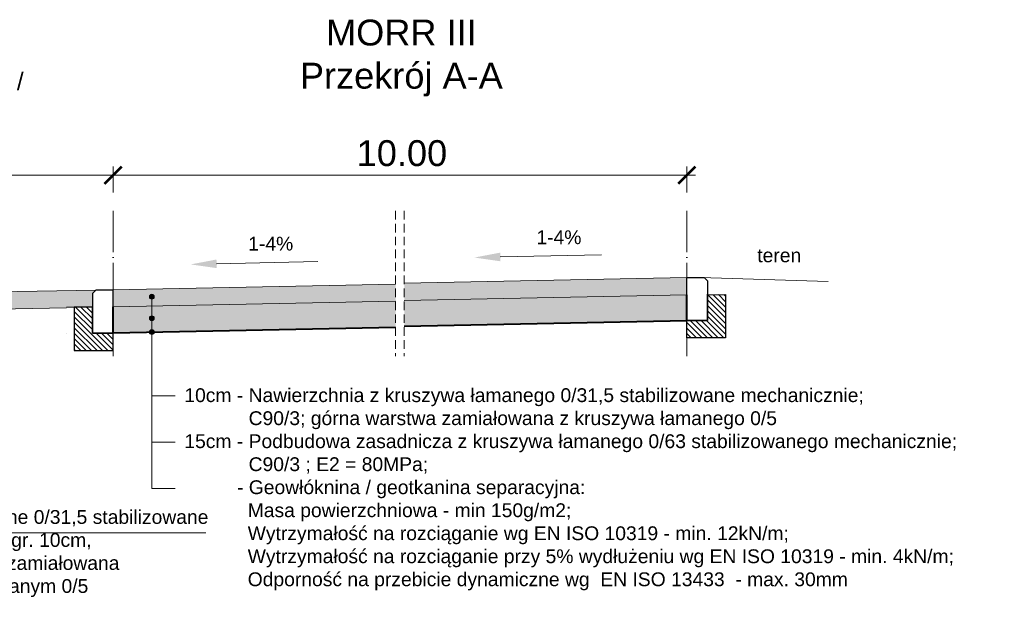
# Model space of a CAD drawing. Header units: millimetres. Extents: x -32728 to 16036, y -21222 to 1675.
# Tile 49 of 58: x 12346 to 12917, y -115 to 220. Entities that reach past the tile are written whole.
import ezdxf

# ---------------------------------------------------------------- set-up
doc = ezdxf.new("R2010")
doc.units = ezdxf.units.MM
doc.linetypes.add('ACAD_ISO04W100', pattern=[30, 24, -3, 0, -3])
doc.linetypes.add('DASHED', pattern=[0.75, 0.5, -0.25])
for name, color, linetype, lineweight in [('7 przekroj kraweznik opornik betonowy', 5, 'Continuous', 30), ('7 przekroj lawa betonowa', 250, 'Continuous', 30), ('7 przekroj niweleta', 250, 'Continuous', 9), ('7 przekroj osie', 22, 'ACAD_ISO04W100', 15), ('7 przekroj przerywana1', 250, 'DASHED', 9), ('7 przekroj wymiary', 250, 'Continuous', 9)]:
    doc.layers.add(name, color=color, linetype=linetype, lineweight=lineweight)
doc.styles.add('Arial10', font='arial.ttf', dxfattribs={"height": 10})
doc.styles.add('Arial15', font='arial.ttf', dxfattribs={"height": 15})
doc.styles.add('ARIAL2.5', font='arial.ttf', dxfattribs={"height": 2.5})
doc.dimstyles.new('normalne', dxfattribs={"dimtxt": 15, "dimasz": 10, "dimexe": 5, "dimexo": 0.0625, "dimgap": 5, "dimtad": 1, "dimlfac": 0.01, "dimzin": 0, "dimdsep": 46, "dimtxsty": 'Arial15', "dimblk": 'ARCHTICK', "dimcen": 15, "dimdle": 5, "dimadec": 0, "dimazin": 0, "dimtfac": 1, "dimtofl": 0, "dimtmove": 0, "dimatfit": 3, "dimfxl": 10, "dimfxlon": 1, "dimtolj": 1, "dimtzin": 0, "dimlwd": -1, "dimlwe": 0, "dimarcsym": 0})

# ---------------------------------------------------------------- blocks, each defined once
blk = doc.blocks.new('_ArchTick')
at = {"color": 0, "linetype": 'ByBlock', "const_width": 0.15}
blk.add_lwpolyline([(-0.5, -0.5), (0.5, 0.5)], dxfattribs=at)
blk = doc.blocks.new('*D287')
at = {"layer": '7 przekroj wymiary', "color": 0, "lineweight": 0}
for p, q in [((12400.42, 119.76), (12400.42, 134.76)), ((12732.94, 119.76), (12732.94, 134.76))]:
    blk.add_line(p, q, dxfattribs=at)
at = {"layer": '7 przekroj wymiary', "color": 0}
blk.add_line((12737.94, 129.76), (12395.42, 129.76), dxfattribs=at)
at = {"layer": 'Defpoints', "color": 0}
for p in [(12400.42, 129.76), (12400.42, 53.46), (12732.94, 28.18)]:
    blk.add_point(p, dxfattribs=at)
at = {"layer": '7 przekroj wymiary', "color": 0, "xscale": 10, "yscale": 10, "zscale": 10}
for p, rotation in [((12400.42, 129.76), 179.9999999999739), ((12732.94, 129.76), 359.999999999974)]:
    blk.add_blockref('_ArchTick', p, dxfattribs=dict(at, rotation=rotation))
at = {"layer": '7 przekroj wymiary', "color": 0, "insert": (12567.83, 142.41), "char_height": 15, "attachment_point": 5, "style": 'Arial15'}
blk.add_mtext('\\A1;10.00', dxfattribs=at)
blk = doc.blocks.new('*D288')
at = {"layer": '7 przekroj wymiary', "color": 0, "lineweight": 0}
for p, q in [((12200.42, 119.76), (12200.42, 134.76)), ((12400.42, 119.76), (12400.42, 134.76))]:
    blk.add_line(p, q, dxfattribs=at)
at = {"layer": '7 przekroj wymiary', "color": 0}
blk.add_line((12405.42, 129.76), (12195.42, 129.76), dxfattribs=at)
at = {"layer": 'Defpoints', "color": 0}
for p in [(12200.42, 129.76), (12200.42, 53.46), (12400.42, 28.18)]:
    blk.add_point(p, dxfattribs=at)
at = {"layer": '7 przekroj wymiary', "color": 0, "xscale": 10, "yscale": 10, "zscale": 10, "rotation": 180.000000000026}
blk.add_blockref('_ArchTick', (12200.42, 129.76), dxfattribs=at)
at = {"layer": '7 przekroj wymiary', "color": 0, "xscale": 10, "yscale": 10, "zscale": 10}
blk.add_blockref('_ArchTick', (12400.42, 129.76), dxfattribs=at)
at = {"layer": '7 przekroj wymiary', "color": 0, "insert": (12300.42, 142.41), "char_height": 15, "attachment_point": 5, "style": 'Arial15'}
blk.add_mtext('\\A1;2.00', dxfattribs=at)

msp = doc.modelspace()

# ---------------------------------------------------------------- hatches: boundary and pattern name
at = {"layer": '7 przekroj wymiary'}
h = msp.add_hatch(dxfattribs=at)
h.set_pattern_fill('GRAVEL', color=256, scale=0.2, angle=360, style=0)
h.set_pattern_definition([(228.0127875, (-5476927.80266, -5765839.0006), (-40.640000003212, -45.719999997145), [0.68344288, -67.660967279]), (184.969741, (-5476928.25986, -5765839.5086), (60.9599999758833, 5.080000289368), [1.17280944, -116.108097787]), (132.5104471, (-5476929.42826, -5765839.6102), (50.80000002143, -55.879999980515), [0.82696304, -81.8694455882]), (267.273689, (-5476931.40946, -5765840.8802), (5.080000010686, 101.599999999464), [1.06800904, -105.7328748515]), (292.83365418, (-5476931.46026, -5765841.947), (-25.400000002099, 60.9599999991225), [1.0472674, -103.6796154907]), (357.273689, (-5476931.05386, -5765842.9122), (-101.599999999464, 5.080000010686), [1.06800904, -105.7328748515]), (37.69424047, (-5476929.98706, -5765842.96299), (-66.039999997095, -50.800000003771), [1.41238732, -139.8262306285]), (72.25532837, (-5476928.86946, -5765842.09939), (35.5600000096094, 111.7599999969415), [1.33343904, -132.0105132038]), (121.42956562, (-5476928.46306, -5765840.8294), (-40.640000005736, 66.0399999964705), [1.071626, -106.0910913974]), (175.2363583, (-5476929.02186, -5765839.915), (55.879999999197, -5.080000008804), [1.22342656, -59.9478739]), (222.3974378, (-5476930.24106, -5765839.81339), (-60.9599999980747, -55.8800000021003), [1.58215584, -156.6335450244]), (138.81407483, (-5476926.38026, -5765840.931), (-35.559999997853, 30.480000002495), [0.54000908, -53.4611316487]), (171.4692344, (-5476926.78666, -5765840.5754), (66.040000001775, -10.159999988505), [1.02736396, -101.709277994]), (225, (-5476927.8027, -5765840.423), (-2e-12, -5.08), [0.71841868, -6.465786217]), (203.19859051, (-5476928.15826, -5765839.8134), (25.400000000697, 10.159999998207), [0.38688264, -38.3012447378]), (291.80140949, (-5476928.5139, -5765839.9658), (-5.08000000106, 15.23999999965), [0.54713124, -26.80950598]), (30.96375653, (-5476928.3107, -5765840.4738), (15.24000000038, 10.15999999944), [0.88863932, -28.7325963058]), (161.56505118, (-5476927.5487, -5765840.0166), (10.16000000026, -5.07999999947), [0.64257428, -15.4217962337]), (16.389540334, (-5476931.46026, -5765839.9658), (50.800000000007, 15.239999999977), [0.900176, -89.117653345]), (70.34617594, (-5476930.59666, -5765839.7118), (-20.320000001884, -55.879999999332), [0.75519788, -74.7644313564]), (293.19859051, (-5476927.54866, -5765839.0006), (-10.159999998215, 25.400000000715), [0.7737602, -37.9143671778]), (343.61045967, (-5476927.24386, -5765839.7118), (-50.800000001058, 15.239999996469), [0.900176, -89.117653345]), (339.44395478, (-5476931.46026, -5765843.1154), (-25.399999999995, 10.16000000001), [0.8680704, -42.5354686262]), (294.7751406, (-5476930.64746, -5765843.4202), (-25.400000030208, 55.879999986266), [0.72734424, -72.0071867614]), (66.80140949, (-5476927.49786, -5765844.0806), (10.159999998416, 25.400000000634), [0.7737602, -37.9143671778]), (17.35402464, (-5476927.19306, -5765843.3694), (-66.039999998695, -20.320000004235), [0.85156548, -84.3047519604]), (69.44395478, (-5476929.98706, -5765844.0806), (-10.16000000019, -25.399999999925), [0.4340352, -42.9695038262]), (101.309932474, (-5476927.8027, -5765844.0806), (-5.07999999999, 20.32), [0.2590292, -25.643989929]), (165.963756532, (-5476927.8535, -5765843.8266), (15.24, -5.08), [1.0472674, -19.898109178]), (186.00900596, (-5476928.86946, -5765843.5726), (50.799999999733, 5.080000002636), [0.970534, -96.0827297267]), (303.69006753, (-5476928.3107, -5765840.931), (-5.0800000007, 10.15999999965), [0.73264776, -17.5835527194]), (353.15722659, (-5476927.90426, -5765841.54059), (86.360000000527, -10.159999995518), [1.27911352, -126.63201813]), (60.9453959, (-5476926.63426, -5765841.693), (-20.320000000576, -35.55999999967), [0.52301648, -51.7787846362]), (90, (-5476926.3803, -5765841.236), (-5.08, 5.08), [0.3048, -4.7752]), (120.25643716, (-5476928.97106, -5765843.4202), (20.319999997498, -35.560000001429), [0.70573392, -69.8678815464]), (48.0127875, (-5476929.32666, -5765842.8106), (40.640000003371, 45.719999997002), [1.36688576, -66.977524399]), (360, (-5476928.4123, -5765841.7946), (5.08, 5.08), [1.3208, -3.7592]), (325.3048465, (-5476927.09146, -5765841.7946), (50.800000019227, -35.559999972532), [0.80321912, -79.5186334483]), (254.0546041, (-5476926.43106, -5765842.2518), (-5.079999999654, -20.32000000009), [0.73965816, -36.2433000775]), (207.64597536, (-5476926.63426, -5765842.963), (-96.52000000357, -50.7999999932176), [1.2042902, -119.224928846]), (175.42607874, (-5476927.70106, -5765843.52179), (-66.0399999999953, 5.080000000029), [1.27405892, -126.1316929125])])
h.paths.add_polyline_path([(12732.94, 60.456), (12732.94, 70.456), (12569.182, 67.18), (12569.182, 57.18)])
h = msp.add_hatch(dxfattribs=at)
h.set_pattern_fill('GRAVEL', color=256, scale=0.4, angle=180, style=0)
h.set_pattern_definition([(228.0127875, (-5460289.4589, -5764633.3146), (-81.28000000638, -91.43999999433), [1.36688576, -135.321934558]), (184.969741, (-5460290.37332, -5764634.3306), (121.919999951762, 10.160000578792), [2.34561888, -232.216195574]), (132.5104471, (-5460292.7101, -5764634.5338), (101.60000004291, -111.759999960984), [1.65392608, -163.738891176]), (267.273689, (-5460296.67252, -5764637.0738), (10.16000002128, 203.199999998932), [2.13601808, -211.465749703]), (292.83365418, (-5460296.77412, -5764639.2074), (-50.800000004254, 121.919999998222), [2.0945348, -207.359230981]), (357.273689, (-5460295.96132, -5764641.1378), (-203.199999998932, 10.16000002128), [2.13601808, -211.465749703]), (37.69424047, (-5460293.82772, -5764641.2394), (-132.079999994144, -101.600000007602), [2.82477464, -279.652461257]), (72.25532837, (-5460291.59252, -5764639.5122), (71.120000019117, 223.519999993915), [2.66687808, -264.021026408]), (121.42956562, (-5460290.77972, -5764636.9722), (-81.280000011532, 132.079999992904), [2.143252, -212.182182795]), (175.2363583, (-5460291.8973, -5764635.1434), (111.7599999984, -10.16000001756), [2.44685312, -119.8957478]), (222.3974378, (-5460294.33572, -5764634.9402), (-121.919999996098, -111.760000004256), [3.16431168, -313.267090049]), (138.81407483, (-5460286.6141, -5764637.1754), (-71.11999999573, 60.96000000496), [1.08001816, -106.922263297]), (171.4692344, (-5460287.4269, -5764636.4642), (132.08000000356, -20.31999997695), [2.05472792, -203.418555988]), (225, (-5460289.459, -5764636.1594), (1e-14, -10.16), [1.43683736, -12.931572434]), (203.19859051, (-5460290.1701, -5764634.9402), (50.80000000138, 20.31999999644), [0.77376528, -76.602489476]), (291.80140949, (-5460290.8813, -5764635.245), (-10.16000000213, 30.4799999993), [1.09426248, -53.61901196]), (30.96375653, (-5460290.475, -5764636.261), (30.48000000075, 20.3199999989), [1.77727864, -57.465192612]), (161.56505118, (-5460288.951, -5764635.3466), (20.3200000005, -10.1599999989), [1.28514856, -30.843592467]), (16.389540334, (-5460296.7741, -5764635.245), (101.6, 30.48), [1.800352, -178.23530669]), (70.34617594, (-5460295.0469, -5764634.737), (-40.64000000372, -111.75999999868), [1.51039576, -149.528862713]), (293.19859051, (-5460288.9509, -5764633.3146), (-20.31999999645, 50.80000000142), [1.5475204, -75.828734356]), (343.61045967, (-5460288.3413, -5764634.737), (-101.60000000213, 30.47999999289), [1.800352, -178.23530669]), (339.44395478, (-5460296.7741, -5764641.5442), (-50.8, 20.32), [1.7361408, -85.070937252]), (294.7751406, (-5460295.1485, -5764642.1538), (-50.80000006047, 111.75999997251), [1.45468848, -144.014373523]), (66.80140949, (-5460288.8493, -5764643.4746), (20.3199999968, 50.80000000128), [1.5475204, -75.828734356]), (17.35402464, (-5460288.2397, -5764642.0522), (-132.07999999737, -40.64000000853), [1.70313096, -168.609503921]), (69.44395478, (-5460293.8277, -5764643.4746), (-20.32000000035, -50.79999999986), [0.8680704, -85.939007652]), (101.309932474, (-5460289.459, -5764643.4746), (-10.16, 40.64), [0.5180584, -51.287979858]), (165.963756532, (-5460289.5605, -5764642.9666), (30.48, -10.16), [2.0945348, -39.796218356]), (186.00900596, (-5460291.5925, -5764642.4586), (101.59999999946, 10.160000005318), [1.941068, -192.165459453]), (303.69006753, (-5460290.475, -5764637.1754), (-10.1600000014, 20.3199999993), [1.46529552, -35.167105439]), (353.15722659, (-5460289.66212, -5764638.3946), (172.720000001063, -20.319999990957), [2.55822704, -253.26403626]), (60.9453959, (-5460287.1221, -5764638.6994), (-40.64000000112, -71.11999999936), [1.04603296, -103.557569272]), (90, (-5460286.614, -5764637.785), (-10.16, 10.16), [0.6096, -9.5504]), (120.25643716, (-5460291.7957, -5764642.1538), (40.63999999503, -71.12000000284), [1.41146784, -139.735763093]), (48.0127875, (-5460292.5069, -5764640.9346), (81.2800000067, 91.43999999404), [2.73377152, -133.955048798]), (1e-14, (-5460290.678, -5764638.903), (10.16, 10.16), [2.6416, -7.5184]), (325.3048465, (-5460288.0365, -5764638.9026), (101.600000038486, -71.11999994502), [1.60643824, -159.037266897]), (254.0546041, (-5460286.7157, -5764639.817), (-10.1599999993, -40.64000000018), [1.47931632, -72.486600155]), (207.64597536, (-5460287.12212, -5764641.2394), (-193.040000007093, -101.599999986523), [2.4085804, -238.449857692]), (175.42607874, (-5460289.25572, -5764642.357), (-132.079999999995, 10.159999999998), [2.54811784, -252.263385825])])
h.paths.add_polyline_path([(12390.423, 63.178), (12290.423, 61.178), (12200.423, 62.978), (12210.627, 52.774), (12290.423, 51.178), (12373.423, 52.838), (12373.423, 53.178), (12388.423, 53.178), (12388.423, 61.178)])
h = msp.add_hatch(dxfattribs=at)
h.set_pattern_fill('GRAVEL', color=256, scale=0.2, angle=360, style=0)
h.set_pattern_definition([(228.0127875, (-5477096.56114, -5765842.80257), (-40.640000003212, -45.719999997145), [0.68344288, -67.660967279]), (184.969741, (-5477097.01834, -5765843.31057), (60.9599999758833, 5.080000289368), [1.17280944, -116.108097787]), (132.5104471, (-5477098.18674, -5765843.41217), (50.80000002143, -55.879999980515), [0.82696304, -81.8694455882]), (267.273689, (-5477100.16794, -5765844.68217), (5.080000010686, 101.599999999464), [1.06800904, -105.7328748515]), (292.83365418, (-5477100.21874, -5765845.74897), (-25.400000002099, 60.9599999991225), [1.0472674, -103.6796154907]), (357.273689, (-5477099.81234, -5765846.71417), (-101.599999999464, 5.080000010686), [1.06800904, -105.7328748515]), (37.69424047, (-5477098.74554, -5765846.76497), (-66.039999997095, -50.800000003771), [1.41238732, -139.8262306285]), (72.25532837, (-5477097.62794, -5765845.90137), (35.5600000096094, 111.7599999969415), [1.33343904, -132.0105132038]), (121.42956562, (-5477097.22154, -5765844.63137), (-40.640000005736, 66.0399999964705), [1.071626, -106.0910913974]), (175.2363583, (-5477097.78034, -5765843.71697), (55.879999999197, -5.080000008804), [1.22342656, -59.9478739]), (222.3974378, (-5477098.99954, -5765843.61537), (-60.9599999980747, -55.8800000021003), [1.58215584, -156.6335450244]), (138.81407483, (-5477095.13874, -5765844.73297), (-35.559999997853, 30.480000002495), [0.54000908, -53.4611316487]), (171.4692344, (-5477095.54514, -5765844.37737), (66.040000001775, -10.159999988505), [1.02736396, -101.709277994]), (225, (-5477096.561, -5765844.225), (-2e-12, -5.08), [0.71841868, -6.465786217]), (203.19859051, (-5477096.91674, -5765843.6154), (25.400000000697, 10.159999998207), [0.38688264, -38.3012447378]), (291.80140949, (-5477097.2723, -5765843.7678), (-5.08000000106, 15.23999999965), [0.54713124, -26.80950598]), (30.96375653, (-5477097.06914, -5765844.2758), (15.24000000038, 10.15999999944), [0.88863932, -28.7325963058]), (161.56505118, (-5477096.3071, -5765843.8186), (10.16000000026, -5.07999999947), [0.64257428, -15.4217962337]), (16.389540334, (-5477100.21874, -5765843.76777), (50.800000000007, 15.239999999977), [0.900176, -89.117653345]), (70.34617594, (-5477099.35514, -5765843.51377), (-20.320000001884, -55.879999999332), [0.75519788, -74.7644313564]), (293.19859051, (-5477096.30714, -5765842.8026), (-10.159999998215, 25.400000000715), [0.7737602, -37.9143671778]), (343.61045967, (-5477096.00234, -5765843.51377), (-50.800000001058, 15.239999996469), [0.900176, -89.117653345]), (339.44395478, (-5477100.21874, -5765846.9174), (-25.399999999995, 10.16000000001), [0.8680704, -42.5354686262]), (294.7751406, (-5477099.40594, -5765847.22217), (-25.400000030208, 55.879999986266), [0.72734424, -72.0071867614]), (66.80140949, (-5477096.25634, -5765847.8826), (10.159999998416, 25.400000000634), [0.7737602, -37.9143671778]), (17.35402464, (-5477095.95154, -5765847.17137), (-66.039999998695, -20.320000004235), [0.85156548, -84.3047519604]), (69.44395478, (-5477098.74554, -5765847.8826), (-10.16000000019, -25.399999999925), [0.4340352, -42.9695038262]), (101.309932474, (-5477096.5611, -5765847.8826), (-5.07999999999, 20.32), [0.2590292, -25.643989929]), (165.963756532, (-5477096.612, -5765847.6286), (15.24, -5.08), [1.0472674, -19.898109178]), (186.00900596, (-5477097.62794, -5765847.37457), (50.799999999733, 5.080000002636), [0.970534, -96.0827297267]), (303.69006753, (-5477097.0691, -5765844.733), (-5.0800000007, 10.15999999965), [0.73264776, -17.5835527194]), (353.15722659, (-5477096.66274, -5765845.34257), (86.360000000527, -10.159999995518), [1.27911352, -126.63201813]), (60.9453959, (-5477095.39274, -5765845.49497), (-20.320000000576, -35.55999999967), [0.52301648, -51.7787846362]), (90, (-5477095.1387, -5765845.038), (-5.08, 5.08), [0.3048, -4.7752]), (120.25643716, (-5477097.72954, -5765847.22217), (20.319999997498, -35.560000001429), [0.70573392, -69.8678815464]), (48.0127875, (-5477098.08514, -5765846.61257), (40.640000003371, 45.719999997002), [1.36688576, -66.977524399]), (360, (-5477097.1707, -5765845.5966), (5.08, 5.08), [1.3208, -3.7592]), (325.3048465, (-5477095.84994, -5765845.59657), (50.800000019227, -35.559999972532), [0.80321912, -79.5186334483]), (254.0546041, (-5477095.18954, -5765846.0538), (-5.079999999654, -20.32000000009), [0.73965816, -36.2433000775]), (207.64597536, (-5477095.39274, -5765846.76497), (-96.52000000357, -50.7999999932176), [1.2042902, -119.224928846]), (175.42607874, (-5477096.45954, -5765847.32377), (-66.0399999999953, 5.080000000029), [1.27405892, -126.1316929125])])
h.paths.add_polyline_path([(12564.182, 56.654), (12564.182, 66.654), (12400.423, 63.378), (12400.423, 53.378)])
for points in [[(12424.292, 59.298, 1), (12421.492, 59.298, 1)], [(12424.292, 59.298, 1), (12421.492, 59.298, 1)], [(12424.292, 46.817, 1), (12421.492, 46.817, 1)], [(12424.292, 46.817, 1), (12421.492, 46.817, 1)], [(12424.292, 38.801, 1), (12421.492, 38.801, 1)], [(12424.292, 38.801, 1), (12421.492, 38.801, 1)]]:
    msp.add_hatch(color=256, dxfattribs=at).paths.add_polyline_path(points)
h = msp.add_hatch(dxfattribs=at)
h.set_pattern_fill('GRAVEL', color=256, scale=0.4, angle=360, style=0)
h.set_pattern_definition([(228.0127875, (-5476924.1451, -5765833.9206), (-81.280000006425, -91.43999999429), [1.36688576, -135.321934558]), (184.969741, (-5476925.05946, -5765834.9366), (121.919999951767, 10.160000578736), [2.34561888, -232.216195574]), (132.5104471, (-5476927.39626, -5765835.1398), (101.60000004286, -111.75999996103), [1.65392608, -163.738891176]), (267.273689, (-5476931.35866, -5765837.6798), (10.16000002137, 203.199999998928), [2.13601808, -211.465749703]), (292.83365418, (-5476931.46026, -5765839.8134), (-50.800000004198, 121.919999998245), [2.0945348, -207.359230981]), (357.273689, (-5476930.64746, -5765841.7438), (-203.199999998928, 10.16000002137), [2.13601808, -211.465749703]), (37.69424047, (-5476928.51386, -5765841.8454), (-132.07999999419, -101.600000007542), [2.82477464, -279.652461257]), (72.25532837, (-5476926.27866, -5765840.1182), (71.120000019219, 223.519999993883), [2.66687808, -264.021026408]), (121.42956562, (-5476925.46586, -5765837.5782), (-81.280000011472, 132.07999999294), [2.143252, -212.182182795]), (175.2363583, (-5476926.5835, -5765835.7494), (111.75999999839, -10.16000001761), [2.44685312, -119.8957478]), (222.3974378, (-5476929.02186, -5765835.5462), (-121.91999999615, -111.7600000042), [3.16431168, -313.267090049]), (138.81407483, (-5476921.3003, -5765837.7814), (-71.11999999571, 60.96000000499), [1.08001816, -106.922263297]), (171.4692344, (-5476922.11306, -5765837.0702), (132.08000000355, -20.31999997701), [2.05472792, -203.418555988]), (225, (-5476924.145, -5765836.7654), (-5e-12, -10.16), [1.43683736, -12.931572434]), (203.19859051, (-5476924.8563, -5765835.5462), (50.8000000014, 20.31999999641), [0.77376528, -76.602489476]), (291.80140949, (-5476925.5675, -5765835.851), (-10.1600000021, 30.4799999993), [1.09426248, -53.61901196]), (30.96375653, (-5476925.161, -5765836.867), (30.48000000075, 20.31999999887), [1.77727864, -57.465192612]), (161.56505118, (-5476923.637, -5765835.9526), (20.3200000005, -10.159999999), [1.28514856, -30.843592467]), (16.389540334, (-5476931.46026, -5765835.851), (101.600000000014, 30.479999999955), [1.800352, -178.23530669]), (70.34617594, (-5476929.73306, -5765835.343), (-40.64000000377, -111.759999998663), [1.51039576, -149.528862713]), (293.19859051, (-5476923.637, -5765833.9206), (-20.31999999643, 50.80000000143), [1.5475204, -75.828734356]), (343.61045967, (-5476923.02746, -5765835.343), (-101.600000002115, 30.479999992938), [1.800352, -178.23530669]), (339.44395478, (-5476931.4603, -5765842.1502), (-50.79999999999, 20.32000000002), [1.7361408, -85.070937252]), (294.7751406, (-5476929.83466, -5765842.7598), (-50.80000006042, 111.75999997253), [1.45468848, -144.014373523]), (66.80140949, (-5476923.5355, -5765844.0806), (20.31999999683, 50.80000000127), [1.5475204, -75.828734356]), (17.35402464, (-5476922.92586, -5765842.6582), (-132.07999999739, -40.64000000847), [1.70313096, -168.609503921]), (69.44395478, (-5476928.5139, -5765844.0806), (-20.32000000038, -50.79999999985), [0.8680704, -85.939007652]), (101.309932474, (-5476924.145, -5765844.0806), (-10.16, 40.64), [0.5180584, -51.287979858]), (165.963756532, (-5476924.2467, -5765843.5726), (30.48, -10.16), [2.0945348, -39.796218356]), (186.00900596, (-5476926.27866, -5765843.0646), (101.599999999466, 10.16000000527), [1.941068, -192.165459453]), (303.69006753, (-5476925.161, -5765837.7814), (-10.1600000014, 20.3199999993), [1.46529552, -35.167105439]), (353.15722659, (-5476924.34826, -5765839.0006), (172.720000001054, -20.319999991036), [2.55822704, -253.26403626]), (60.9453959, (-5476921.8083, -5765839.3054), (-40.64000000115, -71.11999999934), [1.04603296, -103.557569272]), (90, (-5476921.3, -5765838.391), (-10.16, 10.16), [0.6096, -9.5504]), (120.25643716, (-5476926.4819, -5765842.7598), (40.639999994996, -71.12000000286), [1.41146784, -139.735763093]), (48.0127875, (-5476927.1931, -5765841.5406), (81.28000000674, 91.439999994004), [2.73377152, -133.955048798]), (360, (-5476925.364, -5765839.509), (10.16, 10.16), [2.6416, -7.5184]), (325.3048465, (-5476922.72266, -5765839.5086), (101.600000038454, -71.119999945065), [1.60643824, -159.037266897]), (254.0546041, (-5476921.4019, -5765840.423), (-10.1599999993, -40.64000000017), [1.47931632, -72.486600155]), (207.64597536, (-5476921.80826, -5765841.8454), (-193.04000000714, -101.599999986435), [2.4085804, -238.449857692]), (175.42607874, (-5476923.94186, -5765842.963), (-132.07999999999, 10.160000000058), [2.54811784, -252.263385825])])
h.paths.add_polyline_path([(12732.94, 45.456), (12732.94, 60.456), (12569.182, 57.18), (12569.182, 56.98), (12569.182, 54.48), (12569.182, 41.98)])
h = msp.add_hatch(dxfattribs=at)
h.set_pattern_fill('ANSI31', color=256, scale=0.7, style=0)
h.set_pattern_definition([(135, (15029.7055, 2333.2883), (1.5715448, 1.5715448), [])])
h.paths.add_polyline_path([(12732.94, 45.456), (12744.94, 45.456), (12744.94, 60.456), (12755.394, 60.52), (12755.394, 35.456), (12747.94, 35.456), (12732.94, 35.456)])
h = msp.add_hatch(dxfattribs=at)
h.set_pattern_fill('ANSI31', color=256, scale=0.7, angle=180, style=0)
h.set_pattern_definition([(135, (14559.6284, 2326.0112), (1.5715448, 1.5715448), [])])
h.paths.add_polyline_path([(12400.423, 38.178), (12388.423, 38.178), (12388.423, 53.178), (12377.97, 53.243), (12377.97, 28.178), (12385.423, 28.178), (12400.423, 28.178)])
h = msp.add_hatch(dxfattribs=at)
h.set_pattern_fill('GRAVEL', color=256, scale=0.4, angle=360, style=0)
h.set_pattern_definition([(228.0127875, (-5477092.90354, -5765837.7226), (-81.280000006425, -91.43999999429), [1.36688576, -135.321934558]), (184.969741, (-5477093.81794, -5765838.73857), (121.919999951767, 10.160000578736), [2.34561888, -232.216195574]), (132.5104471, (-5477096.15474, -5765838.9418), (101.60000004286, -111.75999996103), [1.65392608, -163.738891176]), (267.273689, (-5477100.11714, -5765841.48177), (10.16000002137, 203.199999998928), [2.13601808, -211.465749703]), (292.83365418, (-5477100.21874, -5765843.61537), (-50.800000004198, 121.919999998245), [2.0945348, -207.359230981]), (357.273689, (-5477099.40594, -5765845.54577), (-203.199999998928, 10.16000002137), [2.13601808, -211.465749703]), (37.69424047, (-5477097.27234, -5765845.64737), (-132.07999999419, -101.600000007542), [2.82477464, -279.652461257]), (72.25532837, (-5477095.03714, -5765843.92017), (71.120000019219, 223.519999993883), [2.66687808, -264.021026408]), (121.42956562, (-5477094.22434, -5765841.38017), (-81.280000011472, 132.07999999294), [2.143252, -212.182182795]), (175.2363583, (-5477095.34194, -5765839.5514), (111.75999999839, -10.16000001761), [2.44685312, -119.8957478]), (222.3974378, (-5477097.78034, -5765839.34817), (-121.91999999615, -111.7600000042), [3.16431168, -313.267090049]), (138.81407483, (-5477090.0587, -5765841.5834), (-71.11999999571, 60.96000000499), [1.08001816, -106.922263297]), (171.4692344, (-5477090.87154, -5765840.87217), (132.08000000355, -20.31999997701), [2.05472792, -203.418555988]), (225, (-5477092.9035, -5765840.5674), (-5e-12, -10.16), [1.43683736, -12.931572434]), (203.19859051, (-5477093.6147, -5765839.3482), (50.8000000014, 20.31999999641), [0.77376528, -76.602489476]), (291.80140949, (-5477094.326, -5765839.653), (-10.1600000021, 30.4799999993), [1.09426248, -53.61901196]), (30.96375653, (-5477093.9195, -5765840.669), (30.48000000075, 20.31999999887), [1.77727864, -57.465192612]), (161.56505118, (-5477092.3955, -5765839.7546), (20.3200000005, -10.159999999), [1.28514856, -30.843592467]), (16.389540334, (-5477100.21874, -5765839.653), (101.600000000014, 30.479999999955), [1.800352, -178.23530669]), (70.34617594, (-5477098.49154, -5765839.145), (-40.64000000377, -111.759999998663), [1.51039576, -149.528862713]), (293.19859051, (-5477092.3955, -5765837.7226), (-20.31999999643, 50.80000000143), [1.5475204, -75.828734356]), (343.61045967, (-5477091.78594, -5765839.145), (-101.600000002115, 30.479999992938), [1.800352, -178.23530669]), (339.44395478, (-5477100.2187, -5765845.9522), (-50.79999999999, 20.32000000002), [1.7361408, -85.070937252]), (294.7751406, (-5477098.59314, -5765846.5618), (-50.80000006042, 111.75999997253), [1.45468848, -144.014373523]), (66.80140949, (-5477092.294, -5765847.8826), (20.31999999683, 50.80000000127), [1.5475204, -75.828734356]), (17.35402464, (-5477091.68434, -5765846.4602), (-132.07999999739, -40.64000000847), [1.70313096, -168.609503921]), (69.44395478, (-5477097.2723, -5765847.8826), (-20.32000000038, -50.79999999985), [0.8680704, -85.939007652]), (101.309932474, (-5477092.9035, -5765847.8826), (-10.16, 40.64), [0.5180584, -51.287979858]), (165.963756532, (-5477093.0051, -5765847.3746), (30.48, -10.16), [2.0945348, -39.796218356]), (186.00900596, (-5477095.03714, -5765846.8666), (101.599999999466, 10.16000000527), [1.941068, -192.165459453]), (303.69006753, (-5477093.9195, -5765841.5834), (-10.1600000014, 20.3199999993), [1.46529552, -35.167105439]), (353.15722659, (-5477093.10674, -5765842.80257), (172.720000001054, -20.319999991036), [2.55822704, -253.26403626]), (60.9453959, (-5477090.5667, -5765843.1074), (-40.64000000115, -71.11999999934), [1.04603296, -103.557569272]), (90, (-5477090.059, -5765842.193), (-10.16, 10.16), [0.6096, -9.5504]), (120.25643716, (-5477095.24034, -5765846.5618), (40.639999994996, -71.12000000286), [1.41146784, -139.735763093]), (48.0127875, (-5477095.95154, -5765845.3426), (81.28000000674, 91.439999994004), [2.73377152, -133.955048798]), (360, (-5477094.123, -5765843.311), (10.16, 10.16), [2.6416, -7.5184]), (325.3048465, (-5477091.48114, -5765843.3106), (101.600000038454, -71.119999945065), [1.60643824, -159.037266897]), (254.0546041, (-5477090.1603, -5765844.225), (-10.1599999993, -40.64000000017), [1.47931632, -72.486600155]), (207.64597536, (-5477090.56674, -5765845.64737), (-193.04000000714, -101.599999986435), [2.4085804, -238.449857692]), (175.42607874, (-5477092.70034, -5765846.76497), (-132.07999999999, 10.160000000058), [2.54811784, -252.263385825])])
h.paths.add_polyline_path([(12564.182, 41.654), (12564.182, 56.654), (12400.423, 53.378), (12400.423, 53.178), (12400.423, 50.678), (12400.423, 38.178)])

# ---------------------------------------------------------------- linework, layer by layer
at = {"layer": '7 przekroj kraweznik opornik betonowy'}
for points in [[(12744.94, 45.456), (12732.94, 45.456), (12732.94, 70.456), (12742.94, 70.456), (12742.94, 70.456), (12744.94, 68.456), (12744.94, 45.456)], [(12388.423, 38.178), (12400.423, 38.178), (12400.423, 63.178), (12390.423, 63.178), (12390.423, 63.178), (12388.423, 61.178), (12388.423, 38.178)]]:
    msp.add_lwpolyline(points, dxfattribs=at)
at = {"layer": '7 przekroj lawa betonowa'}
for points in [[(12747.94, 35.456), (12732.94, 35.456), (12732.94, 45.456), (12744.94, 45.456), (12744.94, 60.456), (12755.394, 60.52), (12755.394, 60.52), (12755.394, 35.456)], [(12385.423, 28.178), (12400.423, 28.178), (12400.423, 38.178), (12388.423, 38.178), (12388.423, 53.178), (12377.97, 53.243), (12377.97, 53.243), (12377.97, 28.178)]]:
    msp.add_lwpolyline(points, close=True, dxfattribs=at)
at = {"layer": '7 przekroj niweleta'}
for p, q in [((12569.182, 67.18), (12732.94, 70.456)), ((12740.639, 70.456), (12814.772, 68.042)), ((12400.423, 63.378), (12564.182, 66.654)), ((12569.182, 57.18), (12732.94, 60.456)), ((12744.541, 60.585), (12746.246, 60.456)), ((12744.541, 60.585), (12746.246, 60.456)), ((12400.423, 53.378), (12564.182, 56.654)), ((12373.423, 37.718), (12373.382, 37.719))]:
    msp.add_line(p, q, dxfattribs=at)
at = {"layer": '7 przekroj niweleta', "linetype": 'ByBlock'}
for p, q in [((12755.394, 60.52), (12744.94, 60.456)), ((12373.423, 53.178), (12388.423, 53.178))]:
    msp.add_line(p, q, dxfattribs=at)
at = {"layer": '7 przekroj niweleta', "lineweight": 40}
for p, q in [((12400.423, 38.378), (12564.182, 41.654)), ((12569.182, 42.18), (12732.94, 45.456))]:
    msp.add_line(p, q, dxfattribs=at)
at = {"layer": '7 przekroj niweleta', "lineweight": 40, "flags": 128}
for points in [[(12732.94, 45.856), (12732.94, 60.456)], [(12400.423, 38.178), (12400.423, 53.378)]]:
    msp.add_lwpolyline(points, dxfattribs=at)
at = {"layer": '7 przekroj osie'}
for p, q in [((12400.423, 109.089), (12400.423, 24.872)), ((12732.94, 109.089), (12732.94, 24.872))]:
    msp.add_line(p, q, dxfattribs=at)
at = {"layer": '7 przekroj przerywana1', "ltscale": 10}
for p, q in [((12564.182, 109.089), (12564.182, 24.872)), ((12569.182, 109.089), (12569.182, 24.872))]:
    msp.add_line(p, q, dxfattribs=at)
at = {"layer": '7 przekroj wymiary'}
for p, q in [((12290.423, 61.178), (12390.423, 63.178)), ((12422.892, 59.106), (12422.892, -51.853)), ((12744.94, 45.456), (12744.94, 60.456)), ((12744.94, 45.456), (12744.94, 60.456)), ((12290.423, 51.178), (12373.423, 52.838)), ((12388.423, 38.178), (12388.423, 53.178)), ((12388.423, 38.178), (12388.423, 53.178)), ((12422.892, 1.799), (12436.392, 1.799)), ((12422.892, -25.027), (12436.392, -25.027)), ((12422.892, -25.027), (12436.392, -25.027)), ((12422.892, -51.853), (12436.392, -51.853)), ((12422.892, -51.853), (12436.392, -51.853)), ((12259.455, -77.515), (12454.25, -77.515))]:
    msp.add_line(p, q, dxfattribs=at)
for points in [[(12624.834, 82.345), (12683.505, 83.648)], [(12460.415, 78.362), (12519.086, 79.665)]]:
    msp.add_lwpolyline(points, dxfattribs=at)
for centre in [(12422.892, 59.298), (12422.892, 59.298), (12422.892, 46.817), (12422.892, 46.817), (12422.892, 38.801), (12422.892, 38.801)]:
    msp.add_circle(centre, 1.4, dxfattribs=at)
for points in [[(12460.359, 80.861), (12445.419, 78.029), (12460.47, 75.863)], [(12624.778, 84.845), (12609.837, 82.012), (12624.889, 79.846)]]:
    msp.add_solid(points, dxfattribs=at)

# ---------------------------------------------------------------- texts
at = {"layer": '7 przekroj wymiary', "style": 'ARIAL2.5'}
for rotation, p in [(720, (12645.76, 89.757)), (360, (12478.759, 86.061))]:
    msp.add_text('1-4%%%', height=8, rotation=rotation, dxfattribs=at).set_placement(p)
at = {"layer": '7 przekroj wymiary'}
for s, insert, char_height, width, attachment_point, style in [('MORR III \\PPrzekrój A-A', (12567.503, 197.633), 15, 141.2912, 5, 'ARIAL2.5'), ('\\pxqc;pobocze drogi / utwardzenie ', (12234.885, 189.114), 10, 131.86747, 1, 'Arial10'), ('\\A1;teren\\P\\P\\pxsm1;\\H0.999971x;^I  \\P\\P\\P\\C0; ', (12799.247, 87.293), 8, 758.16036, 3, 'Arial10'), ('\\pxsm1,ql;\\A1;  \\P     10cm - Nawierzchnia z kruszywa łamanego 0/31,5 stabilizowane mechanicznie; \\P                 C90/3; \\fArial|b0|i0|c0|p34;górna warstwa zamiałowana z kruszywa łamanego 0/5\\P     15cm - Podbudowa zasadnicza z kruszywa łamanego 0/63 stabilizowanego mechanicznie; \\P                 C90/3 ; E2 = 80MPa;\\P\\pi-5.125,l7,q*,t2.953125;          - Geowłóknina / geotkanina separacyjna: \\P            Masa powierzchniowa - min 150g/m2; \\P            Wytrzymałość na rozciąganie wg EN ISO 10319 - min. 12kN/m; \\P            Wytrzymałość na rozciąganie przy 5% wydłużeniu wg EN ISO 10319 - min. 4kN/m; \\P            Odporność na przebicie dynamiczne wg  EN ISO 13433  - max. 30mm\\P\\pi0,l0,ql,tz;\\P\\pi-5.625,l7.5,q*,t2.953125;\\P\\pi0,l0;\\P\\P\\C0; ', (12426.203, 19.584), 8, 758.16036, 1, 'Arial10'), ('Kruszywo łamane 0/31,5 stabilizowane \\Pmechanicznie - gr. 10cm, \\Pgórna warstwa zamiałowana \\Pkruszywem łamanym 0/5 \\P\\pxsm1;\\A1;^I  \\P\\P\\P\\C0; ', (12263.142, -64.331), 8, 758.16036, 1, 'Arial10')]:
    msp.add_mtext(s, dxfattribs=dict(at, insert=insert, char_height=char_height, width=width, attachment_point=attachment_point, style=style))

# ---------------------------------------------------------------- dimensions: what is measured, and where the dimension line sits
dim = msp.add_linear_dim(base=(12200.423, 129.755), p1=(12400.423, 28.178), p2=(12200.423, 53.464), angle=180, dimstyle='normalne', override={"dimtxt": 10, "dimtxsty": 'Arial15'}, dxfattribs=at)
dim.commit()
dim.dimension.update_dxf_attribs({"geometry": '*D288', "text_midpoint": (12300.423, 129.755), "dimtype": 160})
dim = msp.add_linear_dim(base=(12400.423, 129.755), p1=(12732.94, 28.178), p2=(12400.423, 53.464), angle=180, text='10.00', dimstyle='normalne', override={"dimtxt": 10, "dimtxsty": 'Arial15'}, dxfattribs=at)
dim.commit()
dim.dimension.update_dxf_attribs({"geometry": '*D287', "text_midpoint": (12567.832, 129.755), "dimtype": 160})

doc.saveas('drawing.dxf')
